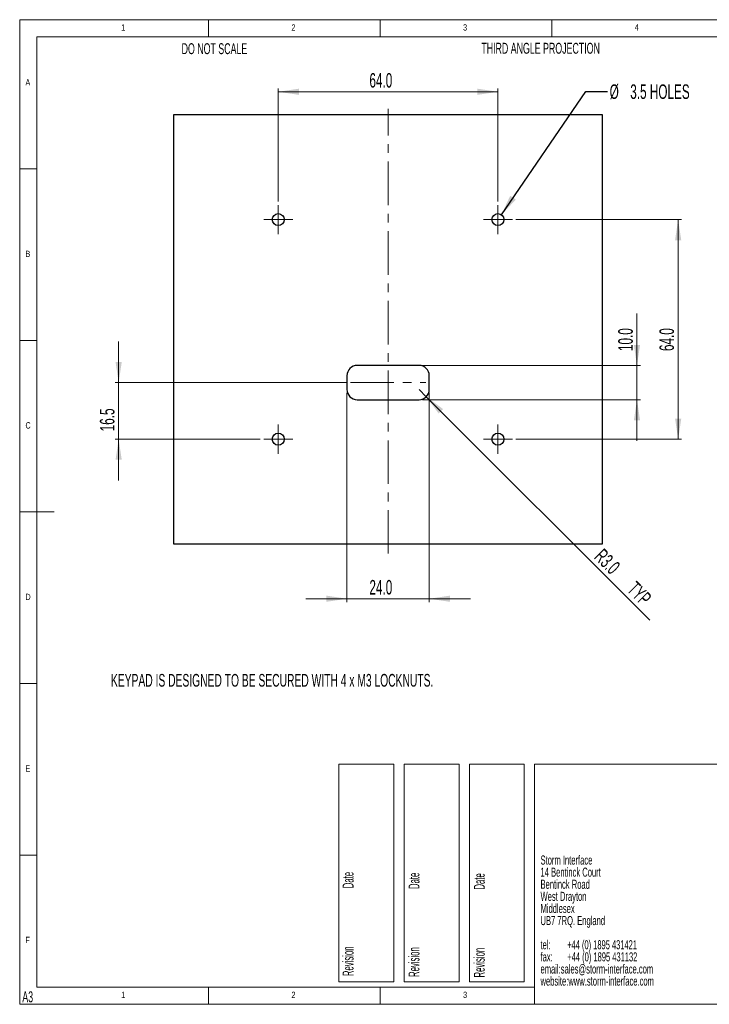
# Paper-space layout 'Sheet7' of a CAD drawing. Header units: millimetres. Extents: x 5 to 415, y 5 to 292.
# Tile 1 of 8: x 5 to 206, y 5 to 292. Entities that reach past the tile are written whole.
import ezdxf

# ---------------------------------------------------------------- set-up
doc = ezdxf.new("R2010")
doc.units = ezdxf.units.MM
doc.linetypes.add('CENTERX2', pattern=[20.32, 12.7, -2.54, 2.54, -2.54])
doc.styles.add('SLDTEXTSTYLE0', font='TXT', dxfattribs={"width": 0.605})
doc.styles.add('SLDTEXTSTYLE1', font='TXT', dxfattribs={"width": 0.75})
doc.styles.add('SLDTEXTSTYLE2', font='TXT', dxfattribs={"width": 0.567742})
doc.styles.add('SLDTEXTSTYLE3', font='TXT', dxfattribs={"width": 0.57})
doc.styles.add('SLDTEXTSTYLE4', font='TXT', dxfattribs={"width": 0.532308})
doc.dimstyles.new('SLDDIMSTYLE0', dxfattribs={"dimtxt": 4.10931, "dimasz": 6, "dimexe": 0, "dimexo": 0.0625, "dimgap": 1.027327, "dimtad": 1, "dimdec": 1, "dimrnd": 1e-09, "dimzin": 4, "dimdsep": 46, "dimtxsty": 'SLDTEXTSTYLE0', "dimsah": 1, "dimcen": 0.09, "dimadec": 0, "dimazin": 1, "dimtfac": 1, "dimtdec": 1, "dimtofl": 0, "dimtmove": 0, "dimatfit": 3, "dimfxl": 1, "dimfrac": 2, "dimtolj": 1, "dimtzin": 12, "dimarcsym": 0})
doc.dimstyles.new('SLDDIMSTYLE2', dxfattribs={"dimtxt": 4.10931, "dimasz": 6, "dimexe": 0, "dimexo": 0.0625, "dimgap": 1.027327, "dimtad": 1, "dimdec": 1, "dimrnd": 1e-09, "dimzin": 4, "dimdsep": 46, "dimtxsty": 'SLDTEXTSTYLE0', "dimsah": 1, "dimcen": 0.09, "dimadec": 0, "dimazin": 1, "dimtfac": 1, "dimtdec": 1, "dimtmove": 0, "dimatfit": 0, "dimfxl": 1, "dimfrac": 2, "dimtolj": 1, "dimtzin": 12, "dimarcsym": 0})
doc.dimstyles.new('SLDDIMSTYLE3', dxfattribs={"dimtxt": 4.10931, "dimasz": 6, "dimexe": 0, "dimexo": 0.0625, "dimgap": 1.027327, "dimtad": 1, "dimdec": 1, "dimrnd": 1e-09, "dimzin": 4, "dimdsep": 46, "dimtxsty": 'SLDTEXTSTYLE0', "dimsah": 1, "dimcen": 0, "dimadec": 0, "dimazin": 1, "dimtfac": 1, "dimtdec": 1, "dimtofl": 0, "dimtmove": 0, "dimatfit": 3, "dimfxl": 1, "dimfrac": 2, "dimtolj": 1, "dimtzin": 12, "dimarcsym": 0})
doc.dimstyles.new('SLDDIMSTYLE4', dxfattribs={"dimtxt": 0.18, "dimasz": 6, "dimexe": 0, "dimexo": 0.0625, "dimgap": 0, "dimtad": 0, "dimtih": 1, "dimtoh": 1, "dimdec": 0, "dimrnd": 1e-09, "dimzin": 0, "dimdsep": 46, "dimtxsty": 'Standard', "dimsah": 1, "dimcen": 0.09, "dimadec": 0, "dimazin": 0, "dimtfac": 6, "dimtdec": 0, "dimtofl": 0, "dimtmove": 0, "dimatfit": 3, "dimfxl": 1, "dimfrac": 2, "dimtolj": 1, "dimtzin": 0, "dimarcsym": 0})
doc.dimstyles.new('SLDDIMSTYLE5', dxfattribs={"dimtxt": 4.10931, "dimasz": 6, "dimexe": 0, "dimexo": 0.0625, "dimgap": 1.027327, "dimtad": 1, "dimdec": 1, "dimrnd": 1e-09, "dimzin": 12, "dimdsep": 46, "dimtxsty": 'SLDTEXTSTYLE0', "dimsah": 1, "dimcen": 0.09, "dimadec": 0, "dimazin": 3, "dimtfac": 1, "dimtdec": 1, "dimtmove": 0, "dimatfit": 0, "dimfxl": 1, "dimfrac": 2, "dimtolj": 1, "dimtzin": 12, "dimarcsym": 0})

# ---------------------------------------------------------------- blocks, each defined once
blk = doc.blocks.new('SW_NOTE_36')
at = {"color": 0, "linetype": 'Continuous', "lineweight": 0, "attachment_point": 1}
for s, insert, char_height, style in [('Storm Interface', (0, 3.4), 2.6458, 'SLDTEXTSTYLE0'), ('14 Bentinck Court', (0, -0.13), 2.6458, 'SLDTEXTSTYLE0'), ('Bentinck Road', (0, -3.66), 2.6458, 'SLDTEXTSTYLE0'), ('West Drayton', (0, -7.18), 2.6458, 'SLDTEXTSTYLE0'), ('Middlesex', (0, -10.71), 2.646, 'SLDTEXTSTYLE0'), ('UB7 7RQ. England', (0, -14.24), 2.6458, 'SLDTEXTSTYLE0'), ('tel:        +44 (0) 1895 431421', (0, -21.29), 2.6458, 'SLDTEXTSTYLE2'), ('fax:       +44 (0) 1895 431132', (0, -24.82), 2.6458, 'SLDTEXTSTYLE3'), ('email:sales@storm-interface.com', (0, -28.35), 2.6458, 'SLDTEXTSTYLE0'), ('website:www.storm-interface.com', (0, -31.88), 2.6458, 'SLDTEXTSTYLE0')]:
    blk.add_mtext(s, dxfattribs=dict(at, insert=insert, char_height=char_height, style=style))
blk = doc.blocks.new('_D_28')
at = {"color": 7, "linetype": 'Continuous', "lineweight": 18}
for p, q in [((80.33, 238.97), (80.33, 271.99)), ((80.33, 270.99), (144.33, 270.99)), ((144.33, 238.97), (144.33, 271.99))]:
    blk.add_line(p, q, dxfattribs=at)
for points in [[(80.33, 270.99), (86.33, 270.09), (86.33, 271.89)], [(144.33, 270.99), (138.33, 271.89), (138.33, 270.09)]]:
    blk.add_solid(points, dxfattribs=at)
at = {"color": 7, "linetype": 'Continuous', "lineweight": 18, "insert": (106.88, 276.45), "char_height": 4.233, "attachment_point": 1, "style": 'SLDTEXTSTYLE0'}
blk.add_mtext('64.0', dxfattribs=at)
blk = doc.blocks.new('_D_29')
at = {"color": 7, "linetype": 'Continuous', "lineweight": 18}
for p, q in [((149.58, 233.72), (197.83, 233.72)), ((196.83, 233.72), (196.83, 169.72)), ((149.58, 169.72), (197.83, 169.72))]:
    blk.add_line(p, q, dxfattribs=at)
for points in [[(196.83, 233.72), (195.93, 227.72), (197.73, 227.72)], [(196.83, 169.72), (197.73, 175.72), (195.93, 175.72)]]:
    blk.add_solid(points, dxfattribs=at)
at = {"color": 7, "linetype": 'Continuous', "lineweight": 18, "insert": (191.37, 195.41), "char_height": 4.233, "attachment_point": 1, "rotation": 90, "style": 'SLDTEXTSTYLE0'}
blk.add_mtext('64.0', dxfattribs=at)
blk = doc.blocks.new('_D_30')
at = {"color": 7, "linetype": 'Continuous', "lineweight": 18}
for p, q in [((100.33, 183.22), (100.33, 122.22)), ((124.33, 183.22), (124.33, 122.22)), ((100.33, 123.22), (88.33, 123.22)), ((100.33, 123.22), (124.33, 123.22)), ((124.33, 123.22), (136.33, 123.22))]:
    blk.add_line(p, q, dxfattribs=at)
for points in [[(100.33, 123.22), (94.33, 124.12), (94.33, 122.32)], [(124.33, 123.22), (130.33, 122.32), (130.33, 124.12)]]:
    blk.add_solid(points, dxfattribs=at)
at = {"color": 7, "linetype": 'Continuous', "lineweight": 18, "insert": (106.88, 128.68), "char_height": 4.233, "attachment_point": 1, "style": 'SLDTEXTSTYLE0'}
blk.add_mtext('24.0', dxfattribs=at)
blk = doc.blocks.new('_D_31')
at = {"color": 7, "linetype": 'Continuous', "lineweight": 18}
for q in [(121.33, 184.22), (188.57, 116.97)]:
    blk.add_line((123.45, 182.1), q, dxfattribs=at)
blk.add_solid([(123.45, 182.1), (127.05, 177.22), (128.33, 178.49)], dxfattribs=at)
at = {"color": 7, "linetype": 'Continuous', "lineweight": 18, "char_height": 4.233, "attachment_point": 1, "rotation": 315, "style": 'SLDTEXTSTYLE0'}
for s, insert in [('R3.0', (175.13, 138.13)), ('TYP', (184.68, 128.58))]:
    blk.add_mtext(s, dxfattribs=dict(at, insert=insert))
blk = doc.blocks.new('_D_32')
at = {"color": 7, "linetype": 'Continuous', "lineweight": 18}
for p, q in [((184.83, 191.22), (184.83, 206.38)), ((122.33, 191.22), (185.83, 191.22)), ((184.83, 191.22), (184.83, 181.22)), ((122.33, 181.22), (185.83, 181.22)), ((184.83, 181.22), (184.83, 169.22))]:
    blk.add_line(p, q, dxfattribs=at)
for points in [[(184.83, 191.22), (185.73, 197.22), (183.93, 197.22)], [(184.83, 181.22), (183.93, 175.22), (185.73, 175.22)]]:
    blk.add_solid(points, dxfattribs=at)
at = {"color": 7, "linetype": 'Continuous', "lineweight": 18, "insert": (179.37, 195.41), "char_height": 4.233, "attachment_point": 1, "rotation": 90, "style": 'SLDTEXTSTYLE0'}
blk.add_mtext('10.0', dxfattribs=at)
blk = doc.blocks.new('_D_33')
at = {"color": 7, "linetype": 'Continuous', "lineweight": 18}
for p, q in [((33.83, 186.22), (33.83, 198.22)), ((100.33, 186.22), (32.83, 186.22)), ((33.83, 186.22), (33.83, 169.72)), ((75.08, 169.72), (32.83, 169.72)), ((33.83, 169.72), (33.83, 157.72))]:
    blk.add_line(p, q, dxfattribs=at)
for points in [[(33.83, 186.22), (34.73, 192.22), (32.93, 192.22)], [(33.83, 169.72), (32.93, 163.72), (34.73, 163.72)]]:
    blk.add_solid(points, dxfattribs=at)
at = {"color": 7, "linetype": 'Continuous', "lineweight": 18, "insert": (28.37, 172.01), "char_height": 4.233, "attachment_point": 1, "rotation": 90, "style": 'SLDTEXTSTYLE0'}
blk.add_mtext('16.5', dxfattribs=at)
blk = doc.blocks.new('SW_NOTE_40')
at = {"color": 0, "linetype": 'Continuous', "lineweight": 0, "char_height": 4.233, "attachment_point": 1, "style": 'SLDTEXTSTYLE0'}
for s, insert in [('%%c', (0.59, 2.04)), ('3.5 HOLES', (6.58, 2.04))]:
    blk.add_mtext(s, dxfattribs=dict(at, insert=insert))
blk = doc.blocks.new('SW_CENTERMARKSYMBOL_16')
at = {"color": 0, "linetype": 'Continuous', "lineweight": 0}
for p, q in [((0, 2.5), (0, 4.25)), ((-2.5, 0), (-4.25, 0)), ((0, 0), (-2.5, 0)), ((0, 0), (0, 2.5)), ((0, 0), (0, -2.5)), ((0, 0), (2.5, 0)), ((2.5, 0), (4.25, 0)), ((0, -2.5), (0, -4.25))]:
    blk.add_line(p, q, dxfattribs=at)
blk = doc.blocks.new('SW_CENTERMARKSYMBOL_17')
at = {"color": 0, "linetype": 'Continuous', "lineweight": 0}
for p, q in [((0, 2.5), (0, 4.25)), ((-2.5, 0), (-4.25, 0)), ((0, 0), (-2.5, 0)), ((0, 0), (0, 2.5)), ((0, 0), (0, -2.5)), ((0, 0), (2.5, 0)), ((2.5, 0), (4.25, 0)), ((0, -2.5), (0, -4.25))]:
    blk.add_line(p, q, dxfattribs=at)
blk = doc.blocks.new('SW_CENTERMARKSYMBOL_18')
at = {"color": 0, "linetype": 'Continuous', "lineweight": 0}
for p, q in [((0, 2.5), (0, 4.25)), ((-2.5, 0), (-4.25, 0)), ((0, 0), (-2.5, 0)), ((0, 0), (0, 2.5)), ((0, 0), (0, -2.5)), ((0, 0), (2.5, 0)), ((2.5, 0), (4.25, 0)), ((0, -2.5), (0, -4.25))]:
    blk.add_line(p, q, dxfattribs=at)
blk = doc.blocks.new('SW_CENTERMARKSYMBOL_19')
at = {"color": 0, "linetype": 'Continuous', "lineweight": 0}
for p, q in [((0, 2.5), (0, 4.25)), ((-2.5, 0), (-4.25, 0)), ((0, 0), (-2.5, 0)), ((0, 0), (0, 2.5)), ((0, 0), (0, -2.5)), ((0, 0), (2.5, 0)), ((2.5, 0), (4.25, 0)), ((0, -2.5), (0, -4.25))]:
    blk.add_line(p, q, dxfattribs=at)

psp = doc.layouts.new('Sheet7')

# ---------------------------------------------------------------- linework, layer by layer
at = {"color": 7, "linetype": 'Continuous', "lineweight": 18}
for p, q in [((415, 292), (5, 292)), ((5, 292), (5, 5)), ((60, 287), (60, 292)), ((110, 292), (110, 287)), ((160, 287), (160, 292)), ((410, 287), (10, 287)), ((10, 287), (10, 10)), ((10, 248.5), (5, 248.5)), ((5, 198.5), (10, 198.5)), ((5, 148.5), (15, 148.5)), ((5, 98.5), (10, 98.5)), ((98, 75), (114, 75)), ((98, 75), (98, 11.5)), ((114, 75), (114, 11.5)), ((117, 75), (133, 75)), ((117, 75), (117, 11.5)), ((133, 75), (133, 11.5)), ((136, 75), (152, 75)), ((136, 75), (136, 11.5)), ((152, 75), (152, 11.5)), ((415, 75), (155, 75)), ((155, 75), (155, 5)), ((10, 48.5), (5, 48.5)), ((98, 11.5), (114, 11.5)), ((117, 11.5), (133, 11.5)), ((136, 11.5), (152, 11.5)), ((10, 10), (155, 10)), ((60, 5), (60, 10)), ((110, 10), (110, 5)), ((5, 5), (415, 5)), ((123.11, 5), (123.11, 5))]:
    psp.add_line(p, q, dxfattribs=at)
at = {"color": 7, "linetype": 'Continuous', "lineweight": 25}
for p, q in [((174.83, 264.22), (49.83, 264.22)), ((49.83, 264.22), (49.83, 139.22)), ((174.83, 139.22), (174.83, 264.22)), ((121.33, 191.22), (103.33, 191.22)), ((100.33, 188.22), (100.33, 184.22)), ((124.33, 184.22), (124.33, 188.22)), ((103.33, 181.22), (121.33, 181.22)), ((49.83, 139.22), (174.83, 139.22))]:
    psp.add_line(p, q, dxfattribs=at)
at = {"color": 7, "linetype": 'CENTERX2', "lineweight": 18}
for p, q in [((112.33, 136.36), (112.33, 265.99)), ((101.33, 186.22), (123.33, 186.22))]:
    psp.add_line(p, q, dxfattribs=at)
at = {"color": 7, "linetype": 'Continuous', "lineweight": 25}
for centre in [(80.33, 233.72), (144.33, 233.72), (80.33, 169.72), (144.33, 169.72)]:
    psp.add_circle(centre, 1.75, dxfattribs=at)
for centre, start, end in [((103.33, 188.22), 90, 180), ((121.33, 188.22), 0, 90), ((103.33, 184.22), 180, 270), ((121.33, 184.22), 270, 0)]:
    psp.add_arc(centre, 3, start, end, dxfattribs=at)

# ---------------------------------------------------------------- block references
at = {"color": 7, "linetype": 'Continuous', "lineweight": 0}
for name, p in [('SW_NOTE_40', (176.29, 271.1)), ('SW_CENTERMARKSYMBOL_16', (80.33, 233.72)), ('SW_CENTERMARKSYMBOL_17', (144.33, 233.72)), ('SW_CENTERMARKSYMBOL_18', (80.33, 169.72)), ('SW_CENTERMARKSYMBOL_19', (144.33, 169.72)), ('SW_NOTE_36', (156.73, 44.97))]:
    psp.add_blockref(name, p, dxfattribs=at)

# ---------------------------------------------------------------- texts
at = {"color": 7, "linetype": 'Continuous', "lineweight": 0, "attachment_point": 1}
for s, insert, char_height, style in [('1', (34.58, 290.67), 1.85, 'SLDTEXTSTYLE1'), ('2', (84.17, 290.67), 1.85, 'SLDTEXTSTYLE1'), ('3', (134.17, 290.67), 1.85, 'SLDTEXTSTYLE1'), ('4', (184.17, 290.67), 1.85, 'SLDTEXTSTYLE1'), ('DO NOT SCALE', (52.17, 285.14), 3.175, 'SLDTEXTSTYLE0'), ('THIRD ANGLE PROJECTION', (139.49, 285.26), 3.175, 'SLDTEXTSTYLE0'), ('A', (6.67, 274.67), 1.85, 'SLDTEXTSTYLE1'), ('B', (6.67, 224.67), 1.85, 'SLDTEXTSTYLE1'), ('C', (6.67, 174.67), 1.85, 'SLDTEXTSTYLE1'), ('D', (6.67, 124.67), 1.85, 'SLDTEXTSTYLE1'), ('KEYPAD IS DESIGNED TO BE SECURED WITH 4 x M3 LOCKNUTS.', (31.59, 101.29), 3.7042, 'SLDTEXTSTYLE0'), ('E', (6.67, 74.67), 1.85, 'SLDTEXTSTYLE1'), ('F', (6.67, 24.67), 1.85, 'SLDTEXTSTYLE1'), ('A3', (5.76, 8.76), 3.175, 'SLDTEXTSTYLE0'), ('1', (34.58, 8.67), 1.85, 'SLDTEXTSTYLE1'), ('2', (84.17, 8.67), 1.85, 'SLDTEXTSTYLE1'), ('3', (134.17, 8.67), 1.85, 'SLDTEXTSTYLE1')]:
    psp.add_mtext(s, dxfattribs=dict(at, insert=insert, char_height=char_height, style=style))
at = {"color": 7, "linetype": 'Continuous', "lineweight": 0, "char_height": 3.175, "attachment_point": 1, "rotation": 90, "style": 'SLDTEXTSTYLE4'}
for insert in [(99.08, 13.21), (118.28, 12.97), (137.31, 12.81)]:
    psp.add_mtext('Revision                           Date', dxfattribs=dict(at, insert=insert))

# ---------------------------------------------------------------- dimensions: what is measured, and where the dimension line sits
at = {"color": 7, "linetype": 'Continuous', "lineweight": 18}
for base, p1, p2, dimstyle, picture, middle in [((144.33, 270.99), (80.33, 237.97), (144.33, 237.97), 'SLDDIMSTYLE0', '_D_28', (112.37, 270.99)), ((124.33, 123.22), (100.33, 184.22), (124.33, 184.22), 'SLDDIMSTYLE2', '_D_30', (112.37, 123.22))]:
    dim = psp.add_linear_dim(base=base, p1=p1, p2=p2, dimstyle=dimstyle, dxfattribs=at)
    dim.commit()
    dim.dimension.update_dxf_attribs({"geometry": picture, "text_midpoint": middle, "dimtype": 160})
for base, p1, p2, dimstyle, picture, middle in [((196.83, 169.72), (148.58, 233.72), (148.58, 169.72), 'SLDDIMSTYLE0', '_D_29', (196.83, 200.89)), ((184.83, 181.22), (121.33, 191.22), (121.33, 181.22), 'SLDDIMSTYLE2', '_D_32', (184.83, 200.89)), ((33.83, 169.72), (101.33, 186.22), (76.08, 169.72), 'SLDDIMSTYLE5', '_D_33', (33.83, 177.49))]:
    dim = psp.add_linear_dim(base=base, p1=p1, p2=p2, angle=90, dimstyle=dimstyle, dxfattribs=at)
    dim.commit()
    dim.dimension.update_dxf_attribs({"geometry": picture, "text_midpoint": middle, "dimtype": 160})
dim = psp.add_radius_dim(center=(121.33, 184.22), mpoint=(123.45, 182.1), text='<> TYP', dimstyle='SLDDIMSTYLE3', dxfattribs=at)
dim.commit()
dim.dimension.update_dxf_attribs({"geometry": '_D_31', "text_midpoint": (179.97, 125.58), "dimtype": 164})

# ---------------------------------------------------------------- leaders
at = {"color": 7, "linetype": 'Continuous', "lineweight": 0}
psp.add_leader([(145.33, 235.16), (169.94, 271.1), (176.29, 271.1)], dimstyle='SLDDIMSTYLE4', dxfattribs=at)

doc.saveas('drawing.dxf')
